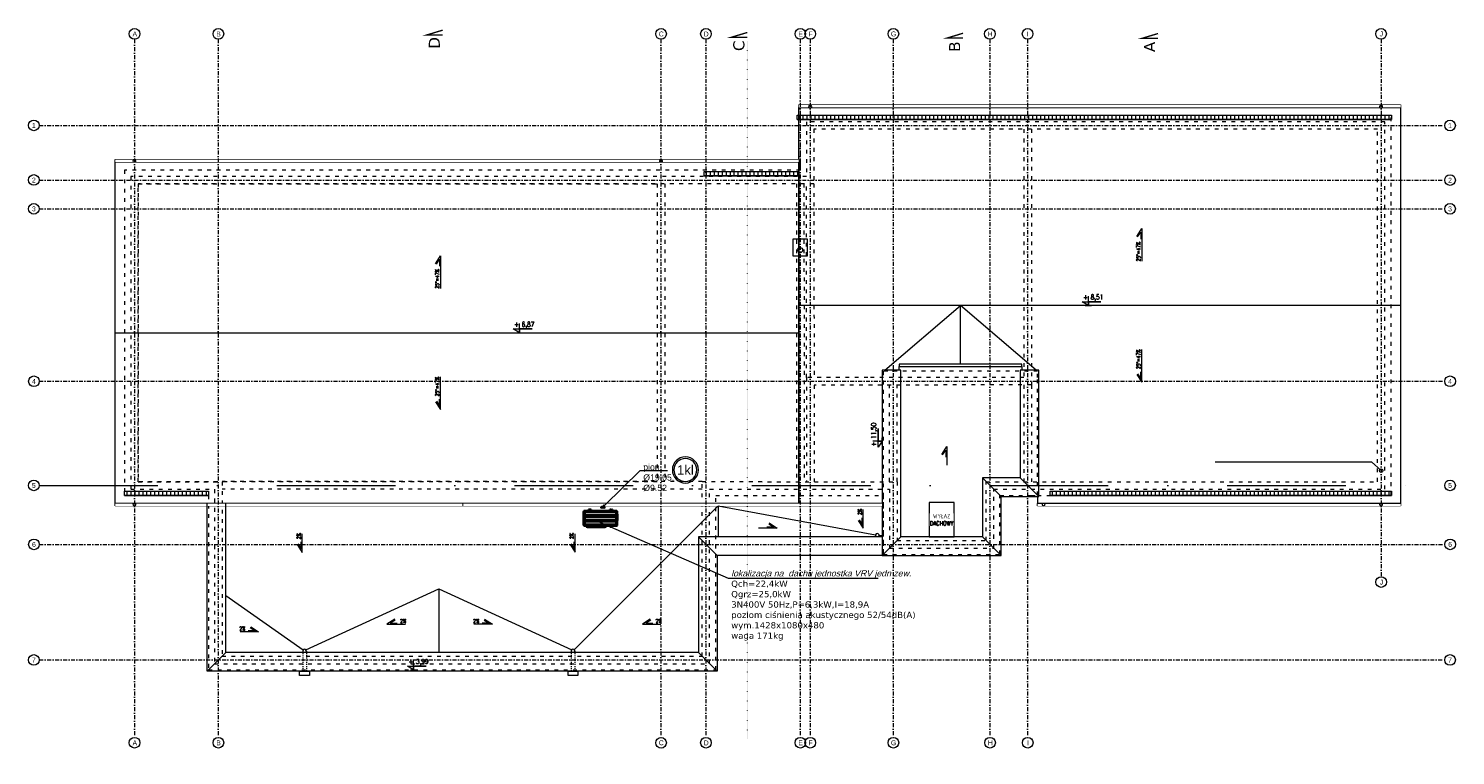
# Model space of a CAD drawing. Header units: centimetres. Extents: x -122 to 72759, y 3298 to 43172.
# Tile 8 of 243: x 34375 to 38953, y 3975 to 6306. Entities that reach past the tile are written whole.
import ezdxf
from ezdxf import colors
from ezdxf.entities.mleader import LeaderData, LeaderLine
from ezdxf.enums import TextEntityAlignment as Align
from ezdxf.math import Vec2, Vec3

# ---------------------------------------------------------------- set-up
doc = ezdxf.new("R2010")
doc.units = ezdxf.units.CM
doc.header["$MEASUREMENT"] = 0
for name, pattern in [('0.50mmSolid', [0]), ('ACAD_ISO03W100', [30, 12, -18]), ('ACAD_ISO07W100', [3, 0, -3]), ('DASHDOT', [25.4, 12.7, -6.35, 0, -6.35]), ('PAPA', [0.75, 0.35, -0.4])]:
    doc.linetypes.add(name, pattern=pattern)
doc.layers.get('0').update_dxf_attribs({"lineweight": 5})
for name, color, linetype, lineweight in [('0-LINIA ŚREDNIA', 7, 'Continuous', 5), ('0-OSIE', 7, 'DASHDOT', 5), ('0-przekroje', 7, 'Continuous', 5), ('0-WIDOSK', 7, 'Continuous', 5), ('1-METKI', 7, 'Continuous', 5), ('_ nowe meble', 7, 'Continuous', 5), ('IS-klimatyzator_zew', 184, 'Continuous', 35), ('IS_CO_OPIS_PION', 7, 'Continuous', 5), ('IS_osie', 1, 'DASHDOT', 5), ('IS_san elektryk', 1, 'Continuous', 5), ('KT-freon', 6, 'GAS_LINE', 35), ('meble', 7, 'Continuous', 5), ('PR-hatch', 7, 'Continuous', 5), ('PR-METKI', 7, 'Continuous', 5), ('stolarka', 7, 'Continuous', 5), ('widok', 7, 'Continuous', 5), ('wymiarowanie', 7, 'Continuous', 5), ('ZZZ_Xref', 7, 'Continuous', 5)]:
    doc.layers.add(name, color=color, linetype=linetype, lineweight=lineweight)
doc.styles.add('Arial-sanit', font='arial.ttf')
doc.styles.add('IS_KS_wewn_opis', font='ARIALN.TTF', dxfattribs={"width": 0.8, "height": 18})
doc.styles.add('ROMAN', font='romans.shx', dxfattribs={"width": 0.7})
doc.styles.get("Standard").update_dxf_attribs({"font": 'ARIAL.TTF'})
doc.linetypes.add('GAS_LINE', pattern='A,0.5,-0.2,["GAS",Standard,S=0.1,R=0,X=-0.1,Y=-0.05],-0.25', length=0.95)

# ---------------------------------------------------------------- blocks, each defined once
blk = doc.blocks.new('G$C37E29396')
at = {"layer": 'widok'}
for points in [[(-16.1, 221.3), (0, 246.3), (0, 223.9)], [(-13.4, 219.6), (-3.2, 235.5), (-3.2, 213)], [(0, 246.3), (0, 141.5)], [(0, -246.3), (0, -141.5)], [(-16.1, -221.3), (0, -246.3), (0, -223.9)], [(-13.4, -219.6), (-3.2, -235.5), (-3.2, -213)]]:
    blk.add_lwpolyline(points, dxfattribs=at)
at = {"layer": '1-METKI', "char_height": 12, "width": 102.004, "rotation": 90, "style": 'ROMAN'}
for insert, attachment_point in [((-4.5, 203.9), 9), ((-4.5, -203.9), 7)]:
    blk.add_mtext('25%%D=47%', dxfattribs=dict(at, insert=insert, attachment_point=attachment_point))
blk = doc.blocks.new('G$CCDBFB1DA')
at = {"layer": 'widok'}
for points in [[(-16.1, -34.4), (0, -59.4), (0, -37)], [(-13.4, -32.6), (-3.2, -48.5), (-3.2, -26.1)], [(0, -59.4), (0, 0)]]:
    blk.add_lwpolyline(points, dxfattribs=at)
at = {"layer": '1-METKI', "insert": (-4.5, -17), "char_height": 12, "width": 102.004, "attachment_point": 7, "rotation": 90, "style": 'ROMAN'}
blk.add_mtext('2%', dxfattribs=at)
blk = doc.blocks.new('G$C54B1478B')
at = {"layer": 'widok'}
for points in [[(32.6, 13.4), (48.5, 3.2), (26.1, 3.2)], [(34.4, 16.1), (59.4, 0), (37, 0)], [(59.4, 0), (0, 0)]]:
    blk.add_lwpolyline(points, dxfattribs=at)
at = {"layer": '1-METKI', "insert": (17, 4.5), "char_height": 12, "width": 102.004, "attachment_point": 9, "rotation": 360, "style": 'ROMAN'}
blk.add_mtext('2%', dxfattribs=at)
blk = doc.blocks.new('A$C0BEE3EC7')
at = {"layer": 'PR-hatch', "ltscale": 15, "flags": 128}
blk.add_lwpolyline([(-15.1, 0, 4.32, 4.32, 0), (0, -50, 4.32, 4.32, 0), (0, 0, 0, 0, 0), (70, 0, 0, 0, 0)], format="xyseb", dxfattribs=at)
blk = doc.blocks.new('A$C62ED3DEA')
at = {"layer": '0-WIDOSK', "const_width": 1}
blk.add_lwpolyline([(-17.6, 10.8), (0, 0), (0, 10.8)], dxfattribs=at)
at = {"layer": 'PR-METKI', "ltscale": 15}
for points in [[(0, 0), (-17.6, 10.8), (36.1, 10.8), (0, 10.8), (0, 0)], [(0, 0), (0, 26.3)], [(-9.2, 0), (9.2, 0)]]:
    blk.add_lwpolyline(points, dxfattribs=at)
blk = doc.blocks.new('G$CA1DC9C89')
at = {"layer": '_ nowe meble', "lineweight": 5, "ltscale": 0.5, "transparency": 33554687}
h = blk.add_hatch(dxfattribs=at)
h.set_pattern_fill('ANSI31', color=256, scale=4, angle=273.1888)
h.set_pattern_definition([(90, (2265.573, 810.533), (-12.7, -3e-15), [])])
h.paths.add_polyline_path([(2195.1, -4587.1), (4101.2, -4587.1), (4101.2, -4601.1), (2195.1, -4601.1)])
h = blk.add_hatch(dxfattribs=at)
h.set_pattern_fill('ANSI31', color=256, scale=4, angle=273.1888)
h.set_pattern_definition([(90, (1155.506, 629.377), (-12.7, -3e-15), [])])
h.paths.add_polyline_path([(1895.9, -4768.2), (2199.6, -4768.2), (2199.6, -4782.3), (1895.9, -4782.3)])
h = blk.add_hatch(dxfattribs=at)
h.set_pattern_fill('ANSI31', color=256, scale=4, angle=273.1888)
h.set_pattern_definition([(90, (-703.227, -395.524), (-12.7, -3e-15), [])])
h.paths.add_polyline_path([(37.1, -5793.1), (305.9, -5793.1), (305.9, -5807.2), (37.1, -5807.2)])
h = blk.add_hatch(dxfattribs=at)
h.set_pattern_fill('ANSI31', color=256, scale=4, angle=273.1888)
h.set_pattern_definition([(90, (2265.573, -395.543), (-12.7, -3e-15), [])])
h.paths.add_polyline_path([(3005.9, -5793.2), (4101.2, -5793.2), (4101.2, -5807.2), (3005.9, -5807.2)])
at = {"layer": '0-LINIA ŚREDNIA', "lineweight": 5}
for points in [[(7.1, -4737.7), (2199.6, -4737.7), (2199.6, -5832.7), (7.1, -5832.7)], [(2182.3, -4983.6), (2226.3, -4983.6), (2226.3, -5039.6), (2182.3, -5039.6)], [(2618.2, -5829.7), (2618.2, -5939.7), (2698.2, -5939.7), (2698.2, -5829.7)]]:
    blk.add_lwpolyline(points, close=True, dxfattribs=at)
for points in [[(4130.1, -5197.7), (2199.6, -5197.7)], [(2475.8, -5404.7), (2718.5, -5197.7)], [(2961.2, -5404.7), (2718.5, -5197.7)], [(2718.5, -5385.5), (2718.5, -5197.7)], [(7.1, -5285.2), (2199.6, -5285.2)], [(2522.1, -5404.7), (2522.1, -5393.5), (2914.9, -5393.5), (2914.9, -5404.7)]]:
    blk.add_lwpolyline(points, dxfattribs=at)
for centre, radius in [((2204.3, -5020.1), 8), ((4068.1, -5727.4), 5.5)]:
    blk.add_circle(centre, radius, dxfattribs=at)
at = {"layer": '0-OSIE', "lineweight": 5}
for points in [[(-236.6, -4620.7), (4271.9, -4620.7)], [(-236.6, -4795.7), (4271.9, -4795.7)], [(-236.6, -4887.9), (4271.9, -4887.9)], [(-236.4, -5440.8), (4272, -5440.8)], [(-236.3, -5963.7), (4272.1, -5963.7)], [(-236.6, -6334.3), (4271.9, -6334.3)]]:
    blk.add_lwpolyline(points, dxfattribs=at)
at = {"layer": '0-OSIE', "lineweight": 5, "ltscale": 30}
blk.add_lwpolyline([(-236.6, -5774.7), (4271.9, -5774.7)], dxfattribs=at)
at = {"layer": '0-OSIE', "linetype": '0.50mmSolid', "lineweight": 5, "ltscale": 40}
for centre in [(69.3, -4327), (338, -4327), (1758.2, -4327), (1902.1, -4327), (2204.9, -4327), (2236.8, -4327), (2503.3, -4327), (2813, -4327), (2933.9, -4327), (4067.8, -4327), (-253.7, -4620.2), (4289, -4620.7), (-253.7, -4795.3), (4289, -4795.7), (-253.7, -4887.9), (4289, -4887.9), (-253.6, -5440.8), (4289.2, -5440.8), (-253.7, -5774.7), (4289, -5774.7), (-253.5, -5963.7), (4289.3, -5963.7), (4068.2, -6084.6), (-253.7, -6334.3), (4289, -6334.3), (69.3, -6599.8), (338, -6599.8), (1758.2, -6599.9), (1902.1, -6599.8), (2204.9, -6599.8), (2236.8, -6599.8), (2503.3, -6599.8), (2813.4, -6599.8), (2934.3, -6599.8)]:
    blk.add_circle(centre, 17.1, dxfattribs=at)
at = {"layer": '1-METKI', "lineweight": 5}
blk.add_lwpolyline([(3535.7, -5698.9), (4037, -5698.9), (4068.1, -5727.4)], dxfattribs=at)
at = {"layer": '_ nowe meble', "lineweight": 5, "ltscale": 0.5}
for points in [[(4130.1, -4554.7), (4130.1, -4562.7), (2199.6, -4562.7), (2199.6, -4554.7), (4130.1, -4554.7)], [(2195.1, -4587.1), (4101.2, -4587.1), (4101.2, -4601.1), (2195.1, -4601.1)], [(2199.6, -4729.7), (2199.6, -4737.7), (7.1, -4737.7), (7.1, -4729.7), (2199.6, -4729.7)], [(1895.9, -4768.2), (2199.6, -4768.2), (2199.6, -4782.3), (1895.9, -4782.3)], [(37.1, -5793.1), (305.9, -5793.1), (305.9, -5807.2), (37.1, -5807.2)], [(3005.9, -5793.2), (4101.2, -5793.2), (4101.2, -5807.2), (3005.9, -5807.2)], [(1123.4, -5832.7), (1123.4, -5840.7), (7.1, -5840.7), (7.1, -5832.7), (1123.4, -5832.7)], [(4130.1, -5832.7), (4130.1, -5840.7), (2965.9, -5840.7), (2965.9, -5832.7), (4130.1, -5832.7)], [(598.6, -6370.4), (630.3, -6370.4), (630.3, -6384.6), (598.6, -6384.6)], [(1459.8, -6370.4), (1491.5, -6370.4), (1491.5, -6384.6), (1459.8, -6384.6)]]:
    blk.add_lwpolyline(points, close=True, dxfattribs=at)
for points in [[(2195.1, -4587.1), (4101.2, -4587.1)], [(2195.1, -4601.1), (4101.2, -4601.1)], [(1895.9, -4768.2), (2199.6, -4768.2)], [(1895.9, -4782.3), (2199.6, -4782.3)], [(2914.9, -5393.5), (2914.9, -5385.5), (2522.1, -5385.5), (2522.1, -5393.5), (2914.9, -5393.5)], [(2789.3, -5750.7), (2849.3, -5810.7)], [(37.1, -5793.1), (305.9, -5793.1)], [(37.1, -5807.2), (305.9, -5807.2)], [(3005.9, -5793.2), (4101.2, -5793.2)], [(3005.9, -5807.2), (4101.2, -5807.2)], [(1940.8, -5840.7), (1479.9, -6301.6)], [(1937.9, -5999.7), (1878, -5939.7)], [(2457.7, -5935.2), (2467.1, -5935.2)], [(2527.1, -5939.7), (2467.1, -5999.7)], [(2789.3, -5939.7), (2849.3, -5999.7)], [(361.9, -6128.2), (610.2, -6301.6)], [(618.7, -6301.6), (1045, -6106.5), (1471.4, -6301.6)], [(1045, -6106.5), (1045, -6310.4)], [(301.9, -6370.4), (361.9, -6310.4)], [(610.2, -6310.1), (610, -6310.4)], [(1471.4, -6310.1), (1471.1, -6310.4)], [(1937.9, -6370.4), (1877.9, -6310.4)]]:
    blk.add_lwpolyline(points, dxfattribs=at)
for centre in [(2451.7, -5935.2), (614.5, -6305.9), (614.5, -6305.9), (1475.6, -6305.9)]:
    blk.add_arc(centre, 6, 311.8112, 228.1888, dxfattribs=at)
at = {"layer": 'meble', "linetype": 'ACAD_ISO03W100', "lineweight": 5}
for points in [[(2922.2, -4632.7), (2922.1, -5428.7), (2421.3, -5428.8), (2224.7, -5428.8), (2224.8, -5763)], [(2945.9, -4632.7), (2945.9, -5452.7), (2248.8, -5452.8), (2248.8, -5763)], [(1858.1, -4807.8), (81.1, -4807.7), (81.1, -5763.2), (349.9, -5763.1), (349.9, -6322.3), (1890, -6322.3), (1890, -5762.6), (2087.3, -5762.7)], [(1770, -4807.8), (1770, -5762.6)], [(2192.8, -4807.8), (2192.8, -5763)], [(2216.6, -4807.8), (2216.8, -5763)], [(2224.7, -5428.8), (2224.7, -4807.8)], [(2248.6, -4807.8), (2248.8, -5428.8)], [(2491.1, -5762.9), (2491.1, -5452.7)], [(2515.1, -5762.9), (2515.1, -5452.7)], [(2921.9, -5452.7), (2921.9, -5762.7)], [(2945.9, -5452.7), (2945.9, -5762.7)], [(1890, -5762.6), (349.9, -5762.6)], [(1890, -5786.6), (349.9, -5786.6)]]:
    blk.add_lwpolyline(points, dxfattribs=at)
for points in [[(81, -4807.7), (1746, -4807.7), (1746, -5763.1), (81, -5763.1)], [(81.2, -4807.7), (1746, -4807.8), (1746, -5763.1), (81.2, -5763.1)]]:
    blk.add_lwpolyline(points, close=True, dxfattribs=at)
at = {"layer": 'meble', "linetype": 'ACAD_ISO03W100', "lineweight": 5, "ltscale": 0.2}
for points in [[(608.5, -6305.9), (608.5, -6370.4)], [(620.5, -6305.9), (620.5, -6370.4)], [(1469.6, -6305.9), (1469.6, -6370.4)], [(1481.6, -6305.9), (1481.6, -6370.4)]]:
    blk.add_lwpolyline(points, dxfattribs=at)
at = {"layer": 'widok', "lineweight": 5}
for points in [[(2658.4, -5675.4), (2674.5, -5650.4), (2674.5, -5672.8)], [(2661.1, -5677.1), (2671.3, -5661.3), (2671.3, -5683.7)], [(2674.5, -5650.4), (2674.5, -5709.8)], [(2103.6, -5897.9), (2119.5, -5908.1), (2097.1, -5908.1)], [(2105.4, -5895.2), (2130.4, -5911.3), (2108, -5911.3)], [(2130.4, -5911.3), (2071, -5911.3)]]:
    blk.add_lwpolyline(points, dxfattribs=at)
at = {"layer": '_ nowe meble', "lineweight": 5, "ltscale": 0.5}
for name, p in [('G$C37E29396', (3300.2, -5197.7)), ('G$C37E29396', (1050.7, -5285.2)), ('G$CCDBFB1DA', (606.6, -5929.9)), ('G$CCDBFB1DA', (1482.2, -5929.5)), ('G$C54B1478B', (407.5, -6244.1)), ('G$C54B1478B', (1157.9, -6219.9))]:
    blk.add_blockref(name, p, dxfattribs=at)
at = {"layer": '_ nowe meble', "lineweight": 5, "ltscale": 0.5, "rotation": 270.000000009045}
for p in [(938.1, -6219.9), (1757.7, -6219.9)]:
    blk.add_blockref('G$CCDBFB1DA', p, dxfattribs=at)
at = {"layer": 'PR-hatch', "lineweight": 5, "ltscale": 15}
for p, rotation in [((1057.9, -4330), 270.0000004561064), ((2034.7, -4337.5), 270.0000001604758), ((2726.9, -4339.9), 270.0000001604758), ((3352.4, -4340.8), 270.0000001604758)]:
    blk.add_blockref('A$C0BEE3EC7', p, dxfattribs=dict(at, rotation=rotation))
at = {"layer": 'PR-METKI', "lineweight": 5, "xscale": 1.115624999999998, "yscale": 1.115624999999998, "zscale": 1.115625}
for p, rotation in [((3128.9, -5197.7), 1.219350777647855e-06), ((1303.9, -5285.2), 1.219350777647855e-06), ((2467.1, -5632.8), 90.00000125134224)]:
    blk.add_blockref('A$C62ED3DEA', p, dxfattribs=dict(at, rotation=rotation))
at = {"layer": 'PR-METKI', "xscale": 1.115624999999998, "yscale": 1.115624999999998, "zscale": 1.115625, "rotation": 1.219350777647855e-06}
blk.add_blockref('A$C62ED3DEA', (964.5, -6366.3), dxfattribs=at)
at = {"layer": '0-OSIE', "lineweight": 5, "ltscale": 40, "char_height": 15.75, "attachment_point": 7, "rotation": 0}
for s, insert in [('\\pxqc;A', (50.9, -4335.2)), ('\\pxqc;B', (319.6, -4335.2)), ('\\pxqc;C', (1739.7, -4335.3)), ('\\pxqc;D', (1883.7, -4335.2)), ('\\pxqc;E', (2186.5, -4335.2)), ('\\pxqc;F', (2218.3, -4335.2)), ('\\pxqc;G', (2484.8, -4335.2)), ('\\pxqc;H', (2794.6, -4335.2)), ('\\pxqc;I', (2915.4, -4335.2)), ('\\pxqc;J', (4049.4, -4335.2)), ('\\pxqc;1', (-273, -4628.5)), ('\\pxqc;1', (4269.8, -4628.9)), ('\\pxqc;2', (-273, -4803.6)), ('\\pxqc;2', (4269.8, -4804)), ('\\pxqc;3', (-273, -4896.1)), ('\\pxqc;3', (4269.8, -4896.1)), ('\\pxqc;4', (-272.9, -5449.1)), ('\\pxqc;4', (4269.9, -5449.1)), ('\\pxqc;5', (-273, -5782.9)), ('\\pxqc;5', (4269.8, -5782.9)), ('\\pxqc;6', (-272.7, -5972)), ('\\pxqc;6', (4270, -5972)), ('\\pxqc;J', (4049.8, -6092.9)), ('\\pxqc;7', (-273, -6342.6)), ('\\pxqc;7', (4269.8, -6342.6)), ('\\pxqc;A', (50.9, -6608.1)), ('\\pxqc;B', (319.6, -6608.1)), ('\\pxqc;C', (1739.7, -6608.1)), ('\\pxqc;D', (1883.7, -6608.1)), ('\\pxqc;E', (2186.5, -6608.1)), ('\\pxqc;F', (2218.3, -6608.1)), ('\\pxqc;G', (2484.8, -6608.1)), ('\\pxqc;H', (2795, -6608.1)), ('\\pxqc;I', (2915.8, -6608.1))]:
    blk.add_mtext_dynamic_manual_height_columns(s, width=38.333, gutter_width=12.5, heights=[17.6], dxfattribs=dict(at, insert=insert))
at = {"layer": '0-przekroje', "linetype": 'PAPA', "lineweight": 5, "char_height": 35.572, "attachment_point": 1, "rotation": 90}
for s, insert, width in [('{\\fVerdana|b0|i0|c238|p34;D}', (1013, -4374.6), 212.047), ('{\\fVerdana|b0|i0|c238|p34;C}', (1989.8, -4382), 212.047), ('{\\fVerdana|b0|i0|c238|p34;B}', (2682, -4384.5), 212.047), ('{\\fVerdana|b0|i0|c238|p34;A}', (3307.5, -4385.4), 150.968)]:
    blk.add_mtext(s, dxfattribs=dict(at, insert=insert, width=width))
at = {"layer": 'PR-METKI', "lineweight": 5, "ltscale": 15, "char_height": 15.619, "width": 196.677, "attachment_point": 7}
for s, insert, rotation in [('{\\W0.7;\\Fromans|c238;+ 8,51}', (3112.2, -5183.2), 0), ('{\\W0.7;\\Fromans|c238;+ 6,87}', (1287.2, -5270.7), 0), ('{\\W0.7;\\Fromans|c238;+ 11,50}', (2452.6, -5649.5), 90)]:
    blk.add_mtext(s, dxfattribs=dict(at, insert=insert, rotation=rotation))
at = {"layer": 'PR-METKI', "ltscale": 15, "insert": (947.8, -6351.8), "char_height": 15.619, "width": 196.677, "attachment_point": 7, "rotation": 0}
blk.add_mtext('{\\W0.7;\\Fromans|c238;+ 3,99}', dxfattribs=at)
at = {"lineweight": 5, "ltscale": 0.5}
blk.add_wipeout([(2965.9, -5832.7), (2965.9, -5840.7), (4130.1, -5840.7), (4130.1, -5832.7)], dxfattribs=at).dxf.layer = '_ nowe meble'
at = {"layer": '0-LINIA ŚREDNIA', "lineweight": 5}
for points in [[(2467.1, -5832.7), (2199.6, -5832.7), (2199.6, -4562.7), (4130.1, -4562.7), (4130.1, -5832.7), (2965.9, -5832.7)], [(2527.1, -5404.7), (2467.1, -5404.7), (2467.1, -5999.7), (2849.3, -5999.7), (2849.3, -5810.7), (2945.9, -5810.7), (2969.9, -5810.7), (2969.9, -5428.7), (2969.9, -5404.7), (2909.9, -5404.7), (2909.9, -5750.7), (2789.3, -5750.7), (2789.3, -5939.7), (2527.1, -5939.7), (2527.1, -5404.7)], [(2965.9, -5810.7), (2965.9, -5832.7)]]:
    blk.add_lwpolyline(points, dxfattribs=at)
at = {"layer": '_ nowe meble', "lineweight": 5, "ltscale": 0.5}
blk.add_lwpolyline([(2909.9, -5750.7), (2969.9, -5810.7)], dxfattribs=at)
for centre in [(2985.1, -5834.9), (4067.7, -5834.9)]:
    blk.add_arc(centre, 5, 153.2275, 26.7725, dxfattribs=at)
at = {"layer": 'meble', "linetype": 'ACAD_ISO03W100', "lineweight": 5}
for points in [[(37.1, -4763.7), (37.1, -5807.2), (305.9, -5807.1), (305.9, -6366.3), (1933.5, -6366.4), (1934, -6307.3), (1934, -6307.3), (1934, -5806.6), (2471.1, -5806.7), (2471.1, -5995.7), (2845.3, -5995.7), (2845.3, -5806.7), (4100.1, -5806.7), (4100.1, -4588.7), (2204.6, -4588.7), (2204.6, -4763.8)], [(57.1, -4783.7), (57.1, -5787.2), (325.9, -5787.1), (325.9, -6346.3), (1914, -6346.3), (1914, -6322.3), (1914, -6322.3), (1914, -5786.6), (2491.1, -5786.7), (2491.1, -5975.7), (2825.3, -5975.7), (2825.3, -5943.7), (2825.3, -5943.7), (2825.3, -5786.7), (4080.1, -5786.7), (4080.1, -4608.7), (2224.6, -4608.7), (2224.6, -4783.8)], [(57.1, -4783.7), (57.1, -5787.2), (325.9, -5787.1), (325.9, -6346.3), (1914, -6346.3), (1914, -6322.3), (1914, -6322.3), (1914, -5786.6), (2491.1, -5786.7), (2491.1, -5975.7), (2825.3, -5975.7), (2825.3, -5943.7), (2825.3, -5943.7), (2825.3, -5786.7), (4080.1, -5786.7), (4080.1, -4608.7), (2224.6, -4608.7), (2224.6, -4783.8)], [(2471.1, -5995.7), (2845.3, -5995.7), (2845.3, -5806.7), (2945.9, -5806.7), (2965.9, -5806.7), (2965.9, -5428.7), (2965.9, -5408.7), (2471.1, -5408.7)]]:
    blk.add_lwpolyline(points, close=True, dxfattribs=at)
blk.add_lwpolyline([(2248.6, -4632.7), (2248.6, -4807.8), (81.1, -4807.7), (81.1, -5763.2), (349.9, -5763.1), (349.9, -6322.3), (1890, -6322.3), (1890, -5762.6), (2515.1, -5762.9), (2515.1, -5951.7), (2801.3, -5951.7), (2801.3, -5762.7), (4056.1, -5762.7), (4056.1, -4632.7), (2248.6, -4632.7)], dxfattribs=at)
at = {"layer": 'wymiarowanie', "lineweight": 5, "insert": (2658.2, -5884.7), "char_height": 14, "attachment_point": 5, "rotation": 0.0097, "bg_fill": 3, "box_fill_scale": 1.1, "bg_fill_color": 256, "bg_fill_true_color": 13158600, "bg_fill_transparency": 0}
blk.add_mtext('\\A1;{\\W0.7;\\Fromans.shx|c226;WYŁAZ \\PDACHOWY}', dxfattribs=at)
at = {"lineweight": 5, "ltscale": 0.5}
for points in [[(2199.6, -4554.7), (2199.6, -4562.7), (4130.1, -4562.7), (4130.1, -4554.7)], [(7.1, -4729.7), (7.1, -4737.7), (2199.6, -4737.7), (2199.6, -4729.7)], [(7.1, -5832.7), (7.1, -5840.7), (1123.4, -5840.7), (1123.4, -5832.7)]]:
    blk.add_wipeout(points, dxfattribs=at).dxf.layer = '_ nowe meble'
at = {"layer": '0-OSIE', "lineweight": 5}
for points in [[(68.9, -4344.1), (68.9, -6582.2)], [(337.6, -4344.1), (337.6, -6582.2)], [(2502.9, -4344.1), (2502.9, -6582.2)], [(2813, -4344.1), (2813, -6582.2)], [(2933.9, -4344.1), (2933.9, -6582.2)], [(4067.8, -4344.1), (4067.8, -6067)]]:
    blk.add_lwpolyline(points, dxfattribs=at)
at = {"layer": '_ nowe meble', "lineweight": 5, "ltscale": 0.5}
blk.add_lwpolyline([(2467.1, -5832.7), (2467.1, -5840.7), (1123.4, -5840.7), (1123.4, -5832.7), (2467.1, -5832.7)], close=True, dxfattribs=at)
for centre, start, end in [((2236.4, -4560.5), 333.2275, 206.7725), ((4067.7, -4560.5), 333.2275, 206.7725), ((68.9, -4735.5), 333.2275, 206.7725), ((1757.8, -4735.5), 333.2275, 206.7725), ((68.9, -5834.9), 153.2275, 26.7725)]:
    blk.add_arc(centre, 5, start, end, dxfattribs=at)
at = {"lineweight": 5, "ltscale": 0.5}
blk.add_wipeout([(1123.4, -5832.7), (1123.4, -5840.7), (2467.1, -5840.7), (2467.1, -5832.7)], dxfattribs=at).dxf.layer = '_ nowe meble'
at = {"layer": '0-LINIA ŚREDNIA', "lineweight": 5}
for points in [[(2467.1, -5999.7), (1937.9, -5999.7), (1937.9, -6370.4), (301.9, -6370.4), (301.9, -5832.7)], [(2467.1, -5939.7), (1878, -5939.7), (1877.9, -6310.4), (361.9, -6310.4), (361.9, -5832.7)]]:
    blk.add_lwpolyline(points, dxfattribs=at)
at = {"layer": '0-OSIE', "lineweight": 5}
for points in [[(1757.8, -4344.2), (1757.8, -6582.3)], [(1901.7, -4344.1), (1901.7, -6582.2)], [(2204.5, -4344.1), (2204.5, -6582.2)], [(2236.4, -4344.1), (2236.4, -6582.2)]]:
    blk.add_lwpolyline(points, dxfattribs=at)
at = {"layer": '_ nowe meble', "lineweight": 5, "ltscale": 0.5}
for points in [[(1940.8, -5840.7), (1940.8, -5939.7)], [(1940.8, -5840.7), (2446, -5933.6)]]:
    blk.add_lwpolyline(points, dxfattribs=at)
at = {"layer": 'stolarka', "linetype": 'ACAD_ISO07W100', "lineweight": 5}
blk.add_lwpolyline([(2034.7, -4351.7), (2034.7, -6589.2)], dxfattribs=at)
at = {"layer": '_ nowe meble', "lineweight": 5, "ltscale": 0.5}
blk.add_blockref('G$CCDBFB1DA', (2406.7, -5852.3), dxfattribs=at)
blk = doc.blocks.new('_ClosedBlank')
at = {"color": 0, "linetype": 'ByBlock', "lineweight": -2}
for p, q in [((-1, 0.17), (0, 0)), ((-1, 0.17), (-1, -0.17)), ((0, 0), (-1, -0.17))]:
    blk.add_line(p, q, dxfattribs=at)
blk = doc.blocks.new('A$C2EC47BC5')
at = {"linetype": 'Continuous'}
for p, q in [((0, 499), (0, 494)), ((0, 499), (0, 487)), ((0, 499), (0, 499)), ((0, 494), (0, 61)), ((0, 475), (0, 291)), ((1055, 520), (21, 520)), ((40, 390), (40, 469)), ((1030, 480), (50, 480)), ((156, 560), (186, 560)), ((156, 560), (156, 520)), ((188, 538), (188, 558)), ((203, 558), (203, 538)), ((205, 560), (236, 560)), ((236, 520), (236, 560)), ((844, 560), (875, 560)), ((844, 560), (844, 520)), ((877, 538), (877, 558)), ((892, 558), (892, 538)), ((894, 560), (924, 560)), ((924, 520), (924, 560)), ((1003, 520), (1059, 520)), ((1040, 469), (1040, 390)), ((1059, 520), (1061, 520)), ((1080, 501), (1080, 499)), ((1080, 494), (1080, 499)), ((1080, 65), (1080, 494)), ((21, 40), (1055, 40)), ((40, 389), (40, 390)), ((40, 320), (40, 320)), ((40, 320), (40, 239)), ((40, 239), (40, 240)), ((40, 170), (40, 170)), ((40, 90), (40, 170)), ((50, 380), (1030, 380)), ((1030, 330), (50, 330)), ((50, 230), (1030, 230)), ((1030, 180), (50, 180)), ((50, 80), (1030, 80)), ((85, 10), (85, 40)), ((126, 0), (89, 6)), ((680, 0), (716, 6)), ((720, 10), (720, 40)), ((844, 40), (844, 2)), ((924, 2), (844, 2)), ((924, 2), (924, 40)), ((1040, 390), (1040, 389)), ((1040, 240), (1040, 320)), ((1040, 320), (1040, 320)), ((1040, 240), (1040, 239)), ((1040, 170), (1040, 91)), ((1040, 170), (1040, 170)), ((1055, 40), (1059, 40)), ((1059, 40), (1059, 40)), ((1059, 40), (1059, 40)), ((1080, 61), (1080, 65)), ((1080, 60), (1080, 61)), ((1080, 60), (1080, 60)), ((1081, 408), (1087, 399)), ((1087, 225), (1081, 216)), ((1088, 390), (1088, 394)), ((1088, 234), (1088, 390)), ((1088, 230), (1088, 234)), ((126, 0), (680, 0))]:
    blk.add_line(p, q, dxfattribs=at)
blk.add_circle((884, 22), 7.5, dxfattribs=at)
for centre, radius, start, end in [((21, 499), 20.8, 170.171, 180), ((21, 499), 20.8, 90, 160.843), ((50, 470), 10.3, 88.4156, 184.328), ((186, 558), 2, 0, 90), ((196, 538), 7.5, 180, 0), ((205, 558), 2, 90, 180), ((875, 558), 2, 0, 90), ((884, 538), 7.5, 180, 0), ((894, 558), 2, 90, 180), ((1030, 470), 10.3, 355.672, 91.5886), ((1059, 499), 20.8, 0, 90), ((1059, 499), 20.7, 80.1645, 90), ((21, 61), 20.8, 180, 270), ((50, 390), 10.3, 183.3817, 270), ((50, 320), 10.3, 90, 176.6183), ((50, 240), 10.3, 183.3817, 270), ((50, 170), 10.3, 90, 176.6183), ((50, 90), 10, 180, 270), ((90, 10), 4.4, 180, 260.7), ((716, 10), 4.4, 279.3, 0), ((1030, 390), 10.3, 270, 356.6183), ((1030, 320), 10.3, 3.3817, 90), ((1030, 240), 10.3, 270, 356.6183), ((1030, 170), 10.3, 3.3817, 90), ((1030, 90), 10.3, 268.4114, 4.328), ((1059, 61), 20.8, 270, 0), ((1059, 60), 20.7, 289.4904, 340.5008), ((1090, 413), 10, 188.1096, 210), ((1090, 211), 10, 150, 171.8904), ((1078, 394), 10, 0, 30), ((1078, 230), 10, 330, 0)]:
    blk.add_arc(centre, radius, start, end, dxfattribs=at)
blk = doc.blocks.new('G$CC6FB8846')
at = {"layer": 'IS_osie', "ltscale": 0.1}
blk.add_line((-5.6, -0.1), (11.6, -0.1), dxfattribs=at)
at = {"layer": 'KT-freon', "lineweight": 5, "ltscale": 50}
for centre in [(0, 0), (6.1, 0)]:
    blk.add_circle(centre, 2.78, dxfattribs=at)
at = {"layer": 'KT-freon', "ltscale": 50}
for centre in [(0, 0), (6.1, 0)]:
    blk.add_circle(centre, 1.8, dxfattribs=at)
blk = doc.blocks.new('p')
for radius in [41.9, 36.8, 36.8]:
    blk.add_circle((-41.9, 0), radius)
at = {"style": 'Arial-sanit', "flags": 12}
blk.add_attdef('P', text='', height=30, dxfattribs=at).set_placement((-41.9, 0.1), align=Align.MIDDLE_CENTER)

msp = doc.modelspace()

# ---------------------------------------------------------------- block references
at = {"layer": 'ZZZ_Xref'}
msp.add_blockref('G$CA1DC9C89', (34646.15529, 10615.38849), dxfattribs=at)

# ---------------------------------------------------------------- next in the draw order: block references
msp.add_blockref('G$CC6FB8846', (36214.99392, 4770.42545))
at = {"layer": 'IS-klimatyzator_zew', "linetype": 'Continuous', "xscale": 0.1000000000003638, "yscale": 0.1000000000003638, "zscale": 0.1000000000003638}
msp.add_blockref('A$C2EC47BC5', (36155.98949, 4707.18196), dxfattribs=at)
at = {"layer": 'IS_CO_OPIS_PION'}
ref = msp.add_blockref('p', (36440.52606, 4890.3095), dxfattribs=dict(at, xscale=-1))
ref.add_attrib('P', '1kl', dxfattribs={"layer": '0', "height": 30, "style": 'Arial-sanit', "flags": 12}).set_placement((36482.39897, 4890.44953), align=Align.MIDDLE_CENTER)

# ---------------------------------------------------------------- next in the draw order: leaders
ml = msp.add_multileader_mtext('Standard', dxfattribs=at)
ml.set_content('{\\W1;\\fArial|b0|i0|c238|p34;pion \\P\\C0;%%C19.05,\\P%%C9.52}', color=256, style='IS_KS_wewn_opis')
ml.set_leader_properties(color=256, linetype='ByLayer', lineweight=-1)
ml.set_arrow_properties(name='CLOSEDBLANK')
ml.build(insert=Vec2(0, 0))
ml.multileader.update_dxf_attribs({"text_left_attachment_type": 6, "text_right_attachment_type": 6, "arrow_head_size": 10})
ctx = ml.context
ctx.base_point, ctx.char_height, ctx.arrow_head_size, ctx.plane_origin = Vec3(36345.15541, 4888.64223), 20, 10, Vec3(36871.30158, 4835.39072)
ctx.left_attachment, ctx.right_attachment = 6, 6
notes = []
notes.append((ctx, [(0, (1, 1, 0), (36337.15541, 4888.64223), (1, 0), 8, [(0, [(36215.51129, 4769.70581)], 0, [])])]))
ctx.mtext.insert, ctx.mtext.width, ctx.mtext.flow_direction = Vec3(36347.15541, 4909.44714), 202.1908579, 5
at = {"layer": 'IS_san elektryk'}
ml = msp.add_multileader_mtext('Standard', dxfattribs=at)
ml.set_content('{\\Q15;\\W1;\\fArial|b0|i0|c238|p34;lokalizacja na  dachu jednostka VRV jedn zew. \\P\\Q0;\\fVerdana|b0|i0|c238|p34;\\C5;Qch=22,4kW\\C256;\\PQgrz=25,0kW\\P3N400V 50Hz,P=6,3kW,I=18,9A\\Ppoziom ciśnienia akustycznego 52/54dB(A)\\Pwym.1428x1080x480\\Pwaga 171kg }', color=256, style='IS_KS_wewn_opis')
ml.set_leader_properties(color=256, linetype='ByLayer', lineweight=-1)
ml.set_arrow_properties(name='CLOSEDBLANK')
ml.build(insert=Vec2(0, 0))
ml.multileader.update_dxf_attribs({"text_left_attachment_type": 6, "text_right_attachment_type": 6, "arrow_head_size": 10})
ctx = ml.context
ctx.base_point, ctx.char_height, ctx.arrow_head_size, ctx.plane_origin = Vec3(36627.32015, 4543.20431), 20, 10, Vec3(33307.6931, 6119.0895)
ctx.left_attachment, ctx.right_attachment = 6, 6
notes.append((ctx, [(1, (1, 1, 0), (36619.32015, 4543.20431), (1, 0), 8, [(0, [(36191.26193, 4730.13281)], 0, [])])]))
ctx.mtext.insert, ctx.mtext.flow_direction = Vec3(36629.32015, 4568.88597), 5
for ctx, leaders in notes:
    for number, flags, end, landing, length, lines in leaders:
        leader = LeaderData()
        leader.index, (leader.has_last_leader_line, leader.has_dogleg_vector, leader.attachment_direction) = number, flags
        leader.last_leader_point, leader.dogleg_vector, leader.dogleg_length = Vec3(end), Vec3(landing), length
        for number, points, colour, breaks in lines:
            line = LeaderLine()
            line.index, line.vertices, line.color, line.breaks = number, Vec3.list(points), colors.encode_raw_color(colour), breaks
            leader.lines.append(line)
        ctx.leaders.append(leader)

doc.saveas('drawing.dxf')
